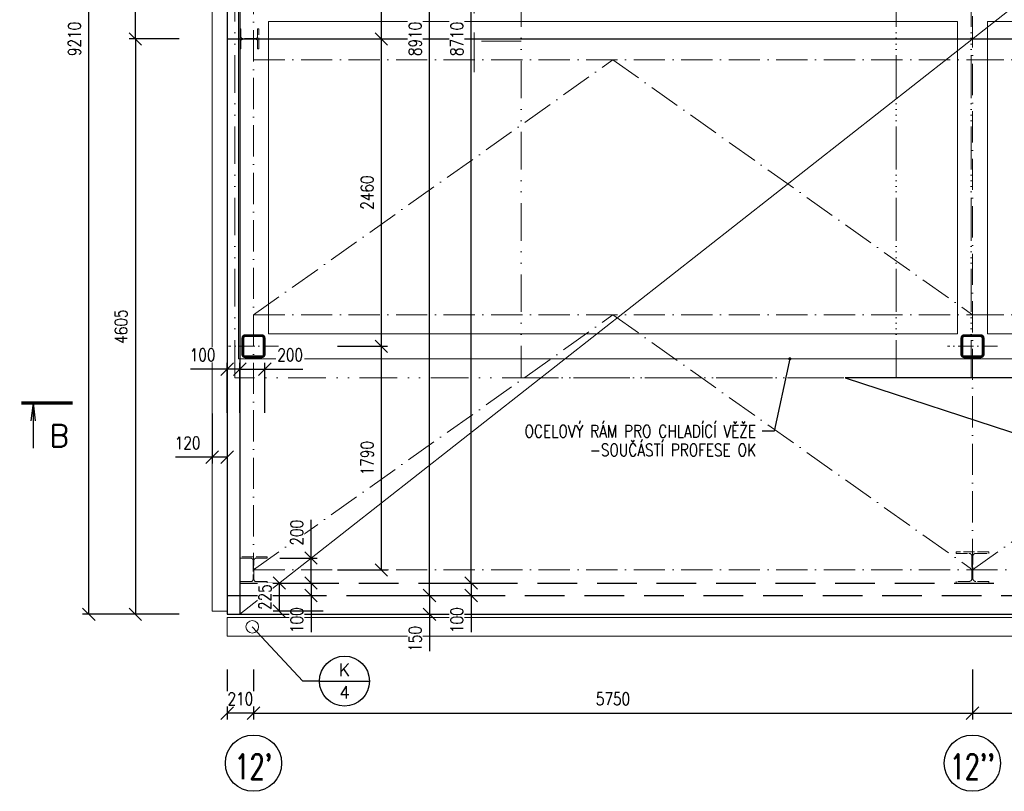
# Model space of a CAD drawing. Header units: millimetres. Extents: x 915 to 59085, y -9222 to 43090.
# Tile 75 of 79: x 2089 to 9964, y 30130 to 36306. Entities that reach past the tile are written whole.
import ezdxf
from ezdxf import colors
from ezdxf.entities.mleader import LeaderData, LeaderLine
from ezdxf.enums import TextEntityAlignment as Align
from ezdxf.math import Vec2, Vec3

# ---------------------------------------------------------------- set-up
doc = ezdxf.new("R2010")
doc.units = ezdxf.units.MM
doc.header["$LTSCALE"] = 50
for name, pattern in [('A_CARA_15', [7.6, 5, -1.3, 0, -1.3]), ('A_CARA_16', [11.4, 6, -1.8, 0, -1.8, 0, -1.8]), ('ACAD_ISO02W100', [15, 12, -3]), ('DASHDOT', [25.4, 12.7, -6.35, 0, -6.35]), ('HIDDEN', [9.525, 6.35, -3.175])]:
    doc.linetypes.add(name, pattern=pattern)
doc.layers.get('Defpoints').update_dxf_attribs({"color": 132})
for name, color, linetype, lineweight in [('CA_KOTY', 3, 'Continuous', 25), ('CA_NEVHRA', 3, 'HIDDEN', 25), ('CA_OK18', 5, 'Continuous', 18), ('CA_OK35', 62, 'Continuous', 35), ('CA_OSY', 5, 'A_CARA_15', 18), ('CA_POHHRA18', 8, 'Continuous', 18), ('CA_POHHRA25', 7, 'Continuous', 25), ('CA_PSVBUB', 3, 'Continuous', 25), ('CA_TEXT25', 7, 'Continuous', 25), ('CA_TEXT5', 1, 'Continuous', 50), ('CA_TG', 9, 'A_CARA_16', 13)]:
    doc.layers.add(name, color=color, linetype=linetype, lineweight=lineweight)
doc.layers.add('CA_SUMA', color=7, linetype='Continuous')
doc.layers.add('Obrysy', color=2, linetype='Continuous')
doc.styles.add('KOT', font='ROMANS.SHX', dxfattribs={"width": 0.8})
doc.styles.add('ROMANS', font='romans.shx', dxfattribs={"width": 0.8})
doc.styles.get("Standard").update_dxf_attribs({"font": 'romans.shx'})
doc.dimstyles.new('A-50_(2.5)', dxfattribs={"dimscale": 50, "dimtxt": 2, "dimasz": 2, "dimexe": 1, "dimexo": 2, "dimgap": 0, "dimtad": 0, "dimdec": 0, "dimrnd": 1, "dimtxsty": 'ROMANS', "dimblk1": 'OBLIQUE', "dimblk2": 'OBLIQUE', "dimsah": 1, "dimcen": 2, "dimclrd": 256, "dimclre": 256, "dimclrt": 256, "dimadec": 1, "dimazin": 2, "dimtfac": 0.714286, "dimtdec": 0, "dimtmove": 0, "dimatfit": 3, "dimldrblk": 'DOTSMALL', "dimfxl": 7, "dimfxlon": 1, "dimtvp": 1.142857, "dimtfill": 1, "dimtolj": 1, "dimlwd": -1, "dimlwe": -1, "dimarcsym": 0})

# ---------------------------------------------------------------- blocks, each defined once
blk = doc.blocks.new('_Oblique')
at = {"color": 0, "linetype": 'ByBlock', "lineweight": -2}
blk.add_line((-0.5, -0.5), (0.5, 0.5), dxfattribs=at)
blk = doc.blocks.new('*D54')
at = {"layer": 'CA_KOTY', "transparency": 16777216}
for p, q in [((5350, 40507.1), (5750, 40507.1)), ((5700, 31797.1), (5700, 40507.1)), ((5350, 31797.1), (5750, 31797.1))]:
    blk.add_line(p, q, dxfattribs=at)
at = {"layer": 'Defpoints', "color": 0, "transparency": 16777216}
for p in [(3848.8, 40507.1), (5700, 40507.1), (3848.8, 31797.1)]:
    blk.add_point(p, dxfattribs=at)
at = {"layer": 'CA_KOTY', "transparency": 16777216, "xscale": 100, "yscale": 100, "zscale": 100}
for p, rotation in [((5700, 40507.1), 90), ((5700, 31797.1), 270)]:
    blk.add_blockref('_Oblique', p, dxfattribs=dict(at, rotation=rotation))
at = {"layer": 'CA_KOTY', "transparency": 16777216, "insert": (5585.7, 36152.1), "char_height": 100, "attachment_point": 5, "rotation": 90, "style": 'ROMANS', "bg_fill": 3, "box_fill_scale": 1.1, "bg_fill_color": 256, "bg_fill_true_color": 13158600, "bg_fill_transparency": 0}
blk.add_mtext('\\A1;8710', dxfattribs=at)
blk = doc.blocks.new('_DotSmall')
at = {"color": 0, "linetype": 'ByBlock', "const_width": 0.5}
blk.add_lwpolyline([(-0.0625, 0, 1), (0.0625, 0, 1)], format="xyb", close=True, dxfattribs=at)
blk = doc.blocks.new('*D56')
at = {"layer": 'CA_KOTY', "transparency": 16777216}
for p, q in [((5350, 31797.1), (5750, 31797.1)), ((5700, 31797.1), (5700, 31697.1)), ((5350, 31697.1), (5750, 31697.1)), ((5700, 31697.1), (5700, 31402.8))]:
    blk.add_line(p, q, dxfattribs=at)
at = {"layer": 'Defpoints', "color": 0, "transparency": 16777216}
for p in [(3848.8, 31797.1), (3748.8, 31697.1), (5700, 31697.1)]:
    blk.add_point(p, dxfattribs=at)
at = {"layer": 'CA_KOTY', "transparency": 16777216, "xscale": 100, "yscale": 100, "zscale": 100}
for p, rotation in [((5700, 31797.1), 90), ((5700, 31697.1), 270)]:
    blk.add_blockref('_Oblique', p, dxfattribs=dict(at, rotation=rotation))
at = {"layer": 'CA_KOTY', "transparency": 16777216, "insert": (5585.7, 31500), "char_height": 100, "attachment_point": 5, "rotation": 90, "style": 'ROMANS', "bg_fill": 3, "box_fill_scale": 1.1, "bg_fill_color": 256, "bg_fill_true_color": 13158600, "bg_fill_transparency": 0}
blk.add_mtext('\\A1;100', dxfattribs=at)
blk = doc.blocks.new('*D49')
at = {"layer": 'CA_KOTY', "transparency": 16777216}
for p, q in [((2991.1, 40757.1), (2591.1, 40757.1)), ((2641.1, 31547.1), (2641.1, 40757.1)), ((2991.1, 31547.1), (2591.1, 31547.1))]:
    blk.add_line(p, q, dxfattribs=at)
at = {"layer": 'Defpoints', "color": 0, "transparency": 16777216}
for p in [(2641.1, 40757.1), (3748.8, 40757.1), (3748.8, 31547.1)]:
    blk.add_point(p, dxfattribs=at)
at = {"layer": 'CA_KOTY', "transparency": 16777216, "xscale": 100, "yscale": 100, "zscale": 100}
for p, rotation in [((2641.1, 40757.1), 90), ((2641.1, 31547.1), 270)]:
    blk.add_blockref('_Oblique', p, dxfattribs=dict(at, rotation=rotation))
at = {"layer": 'CA_KOTY', "transparency": 16777216, "insert": (2526.8, 36152.1), "char_height": 100, "attachment_point": 5, "rotation": 90, "style": 'ROMANS', "bg_fill": 3, "box_fill_scale": 1.1, "bg_fill_color": 256, "bg_fill_true_color": 13158600, "bg_fill_transparency": 0}
blk.add_mtext('\\A1;9210', dxfattribs=at)
blk = doc.blocks.new('*D61')
at = {"layer": 'CA_KOTY', "transparency": 16777216}
for p, q in [((4419, 31997.1), (4419, 32302.8)), ((4168.8, 31997.1), (4469, 31997.1)), ((4419, 31797.1), (4419, 31997.1)), ((4069, 31797.1), (4469, 31797.1))]:
    blk.add_line(p, q, dxfattribs=at)
at = {"layer": 'Defpoints', "color": 0, "transparency": 16777216}
for p in [(4068.8, 31997.1), (4419, 31997.1), (3848.8, 31797.1)]:
    blk.add_point(p, dxfattribs=at)
at = {"layer": 'CA_KOTY', "transparency": 16777216, "xscale": 100, "yscale": 100, "zscale": 100}
for p, rotation in [((4419, 31997.1), 90), ((4419, 31797.1), 270)]:
    blk.add_blockref('_Oblique', p, dxfattribs=dict(at, rotation=rotation))
at = {"layer": 'CA_KOTY', "transparency": 16777216, "insert": (4304.8, 32200), "char_height": 100, "attachment_point": 5, "rotation": 90, "style": 'ROMANS', "bg_fill": 3, "box_fill_scale": 1.1, "bg_fill_color": 256, "bg_fill_true_color": 13158600, "bg_fill_transparency": 0}
blk.add_mtext('\\A1;200', dxfattribs=at)
blk = doc.blocks.new('*D62')
at = {"layer": 'CA_KOTY', "transparency": 16777216}
for p, q in [((4069, 31797.1), (4469, 31797.1)), ((4419, 31797.1), (4419, 31697.1)), ((4069, 31697.1), (4469, 31697.1)), ((4419, 31697.1), (4419, 31402.8))]:
    blk.add_line(p, q, dxfattribs=at)
at = {"layer": 'Defpoints', "color": 0, "transparency": 16777216}
for p in [(3848.8, 31797.1), (3748.8, 31697.1), (4419, 31697.1)]:
    blk.add_point(p, dxfattribs=at)
at = {"layer": 'CA_KOTY', "transparency": 16777216, "xscale": 100, "yscale": 100, "zscale": 100}
for p, rotation in [((4419, 31797.1), 90), ((4419, 31697.1), 270)]:
    blk.add_blockref('_Oblique', p, dxfattribs=dict(at, rotation=rotation))
at = {"layer": 'CA_KOTY', "transparency": 16777216, "insert": (4304.8, 31500), "char_height": 100, "attachment_point": 5, "rotation": 90, "style": 'ROMANS', "bg_fill": 3, "box_fill_scale": 1.1, "bg_fill_color": 256, "bg_fill_true_color": 13158600, "bg_fill_transparency": 0}
blk.add_mtext('\\A1;100', dxfattribs=at)
blk = doc.blocks.new('*D63')
at = {"layer": 'CA_KOTY', "transparency": 16777216}
for p, q in [((3948.8, 31797.1), (4215.3, 31797.1)), ((4165.3, 31797.1), (4165.3, 31572.1)), ((4515.3, 31572.1), (4115.3, 31572.1))]:
    blk.add_line(p, q, dxfattribs=at)
at = {"layer": 'Defpoints', "color": 0, "transparency": 16777216}
for p in [(3848.8, 31797.1), (4165.3, 31572.1), (15788.8, 31572.1)]:
    blk.add_point(p, dxfattribs=at)
at = {"layer": 'CA_KOTY', "transparency": 16777216, "xscale": 100, "yscale": 100, "zscale": 100}
for p, rotation in [((4165.3, 31797.1), 90), ((4165.3, 31572.1), 270)]:
    blk.add_blockref('_Oblique', p, dxfattribs=dict(at, rotation=rotation))
at = {"layer": 'CA_KOTY', "transparency": 16777216, "insert": (4051, 31684.6), "char_height": 100, "attachment_point": 5, "rotation": 90, "style": 'ROMANS', "bg_fill": 3, "box_fill_scale": 1.1, "bg_fill_color": 256, "bg_fill_true_color": 13158600, "bg_fill_transparency": 0}
blk.add_mtext('\\A1;225', dxfattribs=at)
blk = doc.blocks.new('*D58')
at = {"layer": 'CA_KOTY', "transparency": 16777216}
for p, q in [((3958.8, 31106), (3958.8, 30706)), ((9708.8, 31106), (9708.8, 30706)), ((3958.8, 30756), (9708.8, 30756))]:
    blk.add_line(p, q, dxfattribs=at)
at = {"layer": 'Defpoints', "color": 0, "transparency": 16777216}
for p in [(3958.8, 31902.1), (9708.8, 31902.1), (9708.8, 30756)]:
    blk.add_point(p, dxfattribs=at)
at = {"layer": 'CA_KOTY', "transparency": 16777216, "xscale": 100, "yscale": 100, "zscale": 100, "rotation": 180}
blk.add_blockref('_Oblique', (3958.8, 30756), dxfattribs=at)
at = {"layer": 'CA_KOTY', "transparency": 16777216, "xscale": 100, "yscale": 100, "zscale": 100}
blk.add_blockref('_Oblique', (9708.8, 30756), dxfattribs=at)
at = {"layer": 'CA_KOTY', "transparency": 16777216, "insert": (6833.8, 30870.3), "char_height": 100, "attachment_point": 5, "style": 'ROMANS', "bg_fill": 3, "box_fill_scale": 1.1, "bg_fill_color": 256, "bg_fill_true_color": 13158600, "bg_fill_transparency": 0}
blk.add_mtext('\\A1;5750', dxfattribs=at)
blk = doc.blocks.new('*D59')
at = {"layer": 'CA_KOTY', "transparency": 16777216}
for p, q in [((9708.8, 31106), (9708.8, 30706)), ((15458.8, 31106), (15458.8, 30706)), ((9708.8, 30756), (15458.8, 30756))]:
    blk.add_line(p, q, dxfattribs=at)
at = {"layer": 'Defpoints', "color": 0, "transparency": 16777216}
for p in [(9708.8, 31902.1), (15458.8, 31902.1), (15458.8, 30756)]:
    blk.add_point(p, dxfattribs=at)
at = {"layer": 'CA_KOTY', "transparency": 16777216, "xscale": 100, "yscale": 100, "zscale": 100, "rotation": 180}
blk.add_blockref('_Oblique', (9708.8, 30756), dxfattribs=at)
at = {"layer": 'CA_KOTY', "transparency": 16777216, "xscale": 100, "yscale": 100, "zscale": 100}
blk.add_blockref('_Oblique', (15458.8, 30756), dxfattribs=at)
at = {"layer": 'CA_KOTY', "transparency": 16777216, "insert": (12583.8, 30870.3), "char_height": 100, "attachment_point": 5, "style": 'ROMANS', "bg_fill": 3, "box_fill_scale": 1.1, "bg_fill_color": 256, "bg_fill_true_color": 13158600, "bg_fill_transparency": 0}
blk.add_mtext('\\A1;5750', dxfattribs=at)
blk = doc.blocks.new('*D48')
at = {"layer": 'CA_KOTY', "transparency": 16777216}
for p, q in [((3748.8, 31106), (3748.8, 30706)), ((3958.8, 31106), (3958.8, 30706)), ((3958.8, 30756), (3748.8, 30756))]:
    blk.add_line(p, q, dxfattribs=at)
at = {"layer": 'Defpoints', "color": 0, "transparency": 16777216}
for p in [(3958.8, 31902.1), (3748.8, 31547.1), (3748.8, 30756)]:
    blk.add_point(p, dxfattribs=at)
at = {"layer": 'CA_KOTY', "transparency": 16777216, "xscale": 100, "yscale": 100, "zscale": 100, "rotation": 180}
blk.add_blockref('_Oblique', (3748.8, 30756), dxfattribs=at)
at = {"layer": 'CA_KOTY', "transparency": 16777216, "xscale": 100, "yscale": 100, "zscale": 100}
blk.add_blockref('_Oblique', (3958.8, 30756), dxfattribs=at)
at = {"layer": 'CA_KOTY', "transparency": 16777216, "insert": (3853.8, 30870.3), "char_height": 100, "attachment_point": 5, "style": 'ROMANS', "bg_fill": 3, "box_fill_scale": 1.1, "bg_fill_color": 256, "bg_fill_true_color": 13158600, "bg_fill_transparency": 0}
blk.add_mtext('\\A1;210', dxfattribs=at)
blk = doc.blocks.new('*D64')
at = {"layer": 'CA_KOTY', "transparency": 16777216}
for p, q in [((3363.7, 40757.1), (2963.7, 40757.1)), ((3013.7, 36152.1), (3013.7, 40757.1)), ((3363.7, 36152.1), (2963.7, 36152.1))]:
    blk.add_line(p, q, dxfattribs=at)
at = {"layer": 'Defpoints', "color": 0, "transparency": 16777216}
for p in [(3013.7, 40757.1), (3748.8, 40757.1), (3958.8, 36152.1)]:
    blk.add_point(p, dxfattribs=at)
at = {"layer": 'CA_KOTY', "transparency": 16777216, "xscale": 100, "yscale": 100, "zscale": 100}
for p, rotation in [((3013.7, 40757.1), 90), ((3013.7, 36152.1), 270)]:
    blk.add_blockref('_Oblique', p, dxfattribs=dict(at, rotation=rotation))
at = {"layer": 'CA_KOTY', "transparency": 16777216, "insert": (2899.5, 38454.6), "char_height": 100, "attachment_point": 5, "rotation": 90, "style": 'ROMANS', "bg_fill": 3, "box_fill_scale": 1.1, "bg_fill_color": 256, "bg_fill_true_color": 13158600, "bg_fill_transparency": 0}
blk.add_mtext('\\A1;4605', dxfattribs=at)
blk = doc.blocks.new('*D65')
at = {"layer": 'CA_KOTY', "transparency": 16777216}
for p, q in [((3363.7, 36152.1), (2963.7, 36152.1)), ((3013.7, 36152.1), (3013.7, 31547.1)), ((3363.7, 31547.1), (2963.7, 31547.1))]:
    blk.add_line(p, q, dxfattribs=at)
at = {"layer": 'Defpoints', "color": 0, "transparency": 16777216}
for p in [(3748.8, 36152.1), (3013.7, 31547.1), (3748.8, 31547.1)]:
    blk.add_point(p, dxfattribs=at)
at = {"layer": 'CA_KOTY', "transparency": 16777216, "xscale": 100, "yscale": 100, "zscale": 100}
for p, rotation in [((3013.7, 36152.1), 90), ((3013.7, 31547.1), 270)]:
    blk.add_blockref('_Oblique', p, dxfattribs=dict(at, rotation=rotation))
at = {"layer": 'CA_KOTY', "transparency": 16777216, "insert": (2899.5, 33849.6), "char_height": 100, "attachment_point": 5, "rotation": 90, "style": 'ROMANS', "bg_fill": 3, "box_fill_scale": 1.1, "bg_fill_color": 256, "bg_fill_true_color": 13158600, "bg_fill_transparency": 0}
blk.add_mtext('\\A1;4605', dxfattribs=at)
blk = doc.blocks.new('POL1')
blk.add_circle((0.02, 4.3), 4.5)
at = {"layer": 'CA_TEXT5', "style": 'ROMANS', "width": 0.8}
blk.add_attdef('C', text='', height=5, dxfattribs=at).set_placement((0, 4.33), align=Align.MIDDLE_CENTER)
blk = doc.blocks.new('*D68')
at = {"layer": 'CA_KOTY', "transparency": 16777216}
for p, q in [((3848.8, 33159), (3848.8, 33559)), ((4048.8, 33159), (4048.8, 33559)), ((3848.8, 33509), (4048.8, 33509)), ((4048.8, 33509), (4354.5, 33509))]:
    blk.add_line(p, q, dxfattribs=at)
at = {"layer": 'Defpoints', "color": 0, "transparency": 16777216}
for p in [(4048.8, 33509), (3848.8, 32007.1), (4048.8, 32007.1)]:
    blk.add_point(p, dxfattribs=at)
at = {"layer": 'CA_KOTY', "transparency": 16777216, "xscale": 100, "yscale": 100, "zscale": 100, "rotation": 180}
blk.add_blockref('_Oblique', (3848.8, 33509), dxfattribs=at)
at = {"layer": 'CA_KOTY', "transparency": 16777216, "xscale": 100, "yscale": 100, "zscale": 100}
blk.add_blockref('_Oblique', (4048.8, 33509), dxfattribs=at)
at = {"layer": 'CA_KOTY', "transparency": 16777216, "insert": (4251.6, 33623.3), "char_height": 100, "attachment_point": 5, "style": 'ROMANS', "bg_fill": 3, "box_fill_scale": 1.1, "bg_fill_color": 256, "bg_fill_true_color": 13158600, "bg_fill_transparency": 0}
blk.add_mtext('\\A1;200', dxfattribs=at)
blk = doc.blocks.new('*D69')
at = {"layer": 'CA_KOTY', "transparency": 16777216}
for p, q in [((3748.8, 33159), (3748.8, 33559)), ((3848.8, 33159), (3848.8, 33559)), ((3748.8, 33509), (3454.5, 33509)), ((3848.8, 33509), (3748.8, 33509))]:
    blk.add_line(p, q, dxfattribs=at)
at = {"layer": 'Defpoints', "color": 0, "transparency": 16777216}
for p in [(3748.8, 33509), (3848.8, 31797.1), (3748.8, 31697.1)]:
    blk.add_point(p, dxfattribs=at)
at = {"layer": 'CA_KOTY', "transparency": 16777216, "xscale": 100, "yscale": 100, "zscale": 100, "rotation": 180}
blk.add_blockref('_Oblique', (3748.8, 33509), dxfattribs=at)
at = {"layer": 'CA_KOTY', "transparency": 16777216, "xscale": 100, "yscale": 100, "zscale": 100}
blk.add_blockref('_Oblique', (3848.8, 33509), dxfattribs=at)
at = {"layer": 'CA_KOTY', "transparency": 16777216, "insert": (3551.6, 33623.3), "char_height": 100, "attachment_point": 5, "style": 'ROMANS', "bg_fill": 3, "box_fill_scale": 1.1, "bg_fill_color": 256, "bg_fill_true_color": 13158600, "bg_fill_transparency": 0}
blk.add_mtext('\\A1;100', dxfattribs=at)
blk = doc.blocks.new('*D57')
at = {"layer": 'CA_KOTY', "transparency": 16777216}
for p, q in [((3628.8, 33154.3), (3628.8, 32754.3)), ((3748.8, 33154.3), (3748.8, 32754.3)), ((3628.8, 32804.3), (3334.5, 32804.3)), ((3748.8, 32804.3), (3628.8, 32804.3))]:
    blk.add_line(p, q, dxfattribs=at)
at = {"layer": 'Defpoints', "color": 0, "transparency": 16777216}
for p in [(3628.8, 33509), (3748.8, 33509), (3628.8, 32804.3)]:
    blk.add_point(p, dxfattribs=at)
at = {"layer": 'CA_KOTY', "transparency": 16777216, "xscale": 100, "yscale": 100, "zscale": 100, "rotation": 180}
blk.add_blockref('_Oblique', (3628.8, 32804.3), dxfattribs=at)
at = {"layer": 'CA_KOTY', "transparency": 16777216, "xscale": 100, "yscale": 100, "zscale": 100}
blk.add_blockref('_Oblique', (3748.8, 32804.3), dxfattribs=at)
at = {"layer": 'CA_KOTY', "transparency": 16777216, "insert": (3431.6, 32918.6), "char_height": 100, "attachment_point": 5, "style": 'ROMANS', "bg_fill": 3, "box_fill_scale": 1.1, "bg_fill_color": 256, "bg_fill_true_color": 13158600, "bg_fill_transparency": 0}
blk.add_mtext('\\A1;120', dxfattribs=at)
blk = doc.blocks.new('*D70')
at = {"layer": 'CA_KOTY', "transparency": 16777216}
for p, q in [((4631.7, 33692.1), (5031.7, 33692.1)), ((4981.7, 31902.1), (4981.7, 33692.1)), ((4631.7, 31902.1), (5031.7, 31902.1))]:
    blk.add_line(p, q, dxfattribs=at)
at = {"layer": 'Defpoints', "color": 0, "transparency": 16777216}
for p in [(3958.8, 33692.1), (4981.7, 33692.1), (3962.3, 31902.1)]:
    blk.add_point(p, dxfattribs=at)
at = {"layer": 'CA_KOTY', "transparency": 16777216, "xscale": 100, "yscale": 100, "zscale": 100}
for p, rotation in [((4981.7, 33692.1), 90), ((4981.7, 31902.1), 270)]:
    blk.add_blockref('_Oblique', p, dxfattribs=dict(at, rotation=rotation))
at = {"layer": 'CA_KOTY', "transparency": 16777216, "insert": (4867.4, 32797.1), "char_height": 100, "attachment_point": 5, "rotation": 90, "style": 'ROMANS', "bg_fill": 3, "box_fill_scale": 1.1, "bg_fill_color": 256, "bg_fill_true_color": 13158600, "bg_fill_transparency": 0}
blk.add_mtext('\\A1;1790', dxfattribs=at)
blk = doc.blocks.new('*D71')
at = {"layer": 'CA_KOTY', "transparency": 16777216}
for p, q in [((4631.7, 36152.1), (5031.7, 36152.1)), ((4981.7, 33692.1), (4981.7, 36152.1)), ((4631.7, 33692.1), (5031.7, 33692.1))]:
    blk.add_line(p, q, dxfattribs=at)
at = {"layer": 'Defpoints', "color": 0, "transparency": 16777216}
for p in [(4000.8, 36152.1), (4981.7, 36152.1), (3958.8, 33692.1)]:
    blk.add_point(p, dxfattribs=at)
at = {"layer": 'CA_KOTY', "transparency": 16777216, "xscale": 100, "yscale": 100, "zscale": 100}
for p, rotation in [((4981.7, 36152.1), 90), ((4981.7, 33692.1), 270)]:
    blk.add_blockref('_Oblique', p, dxfattribs=dict(at, rotation=rotation))
at = {"layer": 'CA_KOTY', "transparency": 16777216, "insert": (4867.4, 34922.1), "char_height": 100, "attachment_point": 5, "rotation": 90, "style": 'ROMANS', "bg_fill": 3, "box_fill_scale": 1.1, "bg_fill_color": 256, "bg_fill_true_color": 13158600, "bg_fill_transparency": 0}
blk.add_mtext('\\A1;2460', dxfattribs=at)
blk = doc.blocks.new('*D72')
at = {"layer": 'CA_KOTY', "transparency": 16777216}
for p, q in [((4631.7, 39092.1), (5031.7, 39092.1)), ((4981.7, 36152.1), (4981.7, 39092.1)), ((4631.7, 36152.1), (5031.7, 36152.1))]:
    blk.add_line(p, q, dxfattribs=at)
at = {"layer": 'Defpoints', "color": 0, "transparency": 16777216}
for p in [(3958.8, 39092.1), (4981.7, 39092.1), (4000.8, 36152.1)]:
    blk.add_point(p, dxfattribs=at)
at = {"layer": 'CA_KOTY', "transparency": 16777216, "xscale": 100, "yscale": 100, "zscale": 100}
for p, rotation in [((4981.7, 39092.1), 90), ((4981.7, 36152.1), 270)]:
    blk.add_blockref('_Oblique', p, dxfattribs=dict(at, rotation=rotation))
at = {"layer": 'CA_KOTY', "transparency": 16777216, "insert": (4867.4, 37622.1), "char_height": 100, "attachment_point": 5, "rotation": 90, "style": 'ROMANS', "bg_fill": 3, "box_fill_scale": 1.1, "bg_fill_color": 256, "bg_fill_true_color": 13158600, "bg_fill_transparency": 0}
blk.add_mtext('\\A1;2940', dxfattribs=at)
blk = doc.blocks.new('tg_střecha')
at = {"linetype": 'DASHDOT', "ltscale": 0.5}
for p, q in [((1765, -4517), (1765, -786.5)), ((2140, -4267.1), (1515.2, -4267.1))]:
    blk.add_line(p, q, dxfattribs=at)
for points in [[(1893, -1573.1), (5140, -1573.1), (5140, -6961.1), (-150, -6961.1), (-150, -1573.1), (1637, -1573.1)], [(8987, -1573.1), (5740, -1573.1), (5740, -6961.1), (11030, -6961.1), (11030, -1573.1), (9243, -1573.1)]]:
    blk.add_lwpolyline(points)
for points in [[(2140, -6961.1), (5140, -6961.1), (5140, -1573.1), (2140, -1573.1)], [(5740, -1573.1), (8740, -1573.1), (8740, -6961.1), (5740, -6961.1)]]:
    blk.add_lwpolyline(points, close=True)
blk = doc.blocks.new('R11')
at = {"color": 0, "linetype": 'ByBlock'}
for q in [(-9.55, -4.13), (-8.58, -4.13), (-9.07, -10.33)]:
    blk.add_line((-9.07, 0), q, dxfattribs=at)
at = {"color": 1, "linetype": 'ByBlock', "const_width": 0.72}
blk.add_lwpolyline([(0, 0), (-11.77, 0)], dxfattribs=at)
at = {"color": 1, "linetype": 'ByBlock'}
blk.add_attdef('1', (-5.33, -10), '', height=5, dxfattribs=at)
blk = doc.blocks.new('VYROBEK')
blk.add_line((-2, 0), (2, 0))
blk.add_circle((0, 0), 2)
for tag, p in [('ZNACKA', (0, 0.4)), ('TYP', (0, -1.4))]:
    blk.add_attdef(tag, text='', height=1).set_placement(p, align=Align.CENTER)
blk = doc.blocks.new('*D99')
at = {"layer": 'CA_KOTY', "transparency": 16777216}
for p, q in [((5015.9, 40607.1), (5415.9, 40607.1)), ((5365.9, 31697.1), (5365.9, 40607.1)), ((5015.9, 31697.1), (5415.9, 31697.1))]:
    blk.add_line(p, q, dxfattribs=at)
at = {"layer": 'Defpoints', "color": 0, "transparency": 16777216}
for p in [(3848.8, 40607.1), (5365.9, 40607.1), (3848.8, 31697.1)]:
    blk.add_point(p, dxfattribs=at)
at = {"layer": 'CA_KOTY', "transparency": 16777216, "xscale": 100, "yscale": 100, "zscale": 100}
for p, rotation in [((5365.9, 40607.1), 90), ((5365.9, 31697.1), 270)]:
    blk.add_blockref('_Oblique', p, dxfattribs=dict(at, rotation=rotation))
at = {"layer": 'CA_KOTY', "transparency": 16777216, "insert": (5251.6, 36152.1), "char_height": 100, "attachment_point": 5, "rotation": 90, "style": 'ROMANS', "bg_fill": 3, "box_fill_scale": 1.1, "bg_fill_color": 256, "bg_fill_true_color": 13158600, "bg_fill_transparency": 0}
blk.add_mtext('\\A1;8910', dxfattribs=at)
blk = doc.blocks.new('*D101')
at = {"layer": 'CA_KOTY', "transparency": 16777216}
for p, q in [((5015.9, 31697.1), (5415.9, 31697.1)), ((5365.9, 31697.1), (5365.9, 31547.1)), ((5015.9, 31547.1), (5415.9, 31547.1)), ((5365.9, 31547.1), (5365.9, 31252.8))]:
    blk.add_line(p, q, dxfattribs=at)
at = {"layer": 'Defpoints', "color": 0, "transparency": 16777216}
for p in [(3848.8, 31697.1), (3848.8, 31547.1), (5365.9, 31547.1)]:
    blk.add_point(p, dxfattribs=at)
at = {"layer": 'CA_KOTY', "transparency": 16777216, "xscale": 100, "yscale": 100, "zscale": 100}
for p, rotation in [((5365.9, 31697.1), 90), ((5365.9, 31547.1), 270)]:
    blk.add_blockref('_Oblique', p, dxfattribs=dict(at, rotation=rotation))
at = {"layer": 'CA_KOTY', "transparency": 16777216, "insert": (5251.6, 31350), "char_height": 100, "attachment_point": 5, "rotation": 90, "style": 'ROMANS', "bg_fill": 3, "box_fill_scale": 1.1, "bg_fill_color": 256, "bg_fill_true_color": 13158600, "bg_fill_transparency": 0}
blk.add_mtext('\\A1;150', dxfattribs=at)
blk = doc.blocks.new('_Dot')
at = {"layer": 'Obrysy', "color": 0, "lineweight": -2}
blk.add_line((-0.5, 0), (-1, 0), dxfattribs=at)
at = {"layer": 'Obrysy', "color": 0, "const_width": 0.5}
blk.add_lwpolyline([(-0.25, 0, 1), (0.25, 0, 1)], format="xyb", close=True, dxfattribs=at)

msp = doc.modelspace()

# ---------------------------------------------------------------- linework, layer by layer
at = {"color": 0, "linetype": 'ByBlock', "ltscale": 0.5}
msp.add_line((3958.76, 33692.12), (3958.76, 33692.12, 400), dxfattribs=at)
at = {"layer": 'CA_NEVHRA'}
for points in [[(3748.76, 31697.12), (15668.76, 31697.12), (15668.76, 40607.12), (3748.76, 40607.12)], [(3848.76, 31797.12), (15568.76, 31797.12), (15568.76, 40507.12), (3848.76, 40507.12)]]:
    msp.add_lwpolyline(points, close=True, dxfattribs=at)
at = {"layer": 'CA_OK18'}
for points in [[(3838.76, 33592.12), (15578.76, 33592.12), (15578.76, 40289.12), (3838.76, 40289.12)], [(9588.76, 33792.12), (4078.76, 33792.12), (4078.76, 36292.12), (9588.76, 36292.12)], [(15338.76, 33792.12), (9828.76, 33792.12), (9828.76, 36292.12), (15338.76, 36292.12)]]:
    msp.add_lwpolyline(points, close=True, dxfattribs=at)
at = {"layer": 'CA_OK18', "linetype": 'ACAD_ISO02W100', "ltscale": 0.15}
for points in [[(3991.76, 36072.12), (4000.76, 36072.12), (4000.76, 36232.12), (3991.76, 36232.12), (3991.76, 36170.12, -0.4142136), (3976.76, 36155.12), (3872.76, 36155.12, -0.4142136), (3857.76, 36170.12), (3857.76, 36232.12), (3848.76, 36232.12), (3848.76, 36072.12), (3857.76, 36072.12), (3857.76, 36134.12, -0.4142136), (3872.76, 36149.12), (3976.76, 36149.12, -0.4142136), (3991.76, 36134.12), (3991.76, 36072.12)], [(4068.76, 31808.12), (3980.26, 31808.12, -0.4142136), (3962.26, 31826.12), (3962.26, 31978.12, -0.4142136), (3980.26, 31996.12), (4068.76, 31996.12), (4068.76, 32007.12), (3848.76, 32007.12), (3848.76, 31996.12), (3937.26, 31996.12, -0.4142136), (3955.26, 31978.12), (3955.26, 31826.12, -0.4142136), (3937.26, 31808.12), (3848.76, 31808.12), (3848.76, 31797.12), (4068.76, 31797.12), (4068.76, 31808.12)], [(9736.51, 32034.62), (9838.76, 32034.62), (9838.76, 32047.12), (9578.76, 32047.12), (9578.76, 32034.62), (9681.01, 32034.62, -0.4142136), (9705.01, 32010.62), (9705.01, 31833.62, -0.4142136), (9681.01, 31809.62), (9578.76, 31809.62), (9578.76, 31797.12), (9838.76, 31797.12), (9838.76, 31809.62), (9736.51, 31809.62, -0.4142136), (9712.51, 31833.62), (9712.51, 32010.62, -0.4142136), (9736.51, 32034.62)]]:
    msp.add_lwpolyline(points, format="xyb", close=True, dxfattribs=at)
at = {"layer": 'CA_OK35', "elevation": -313100}
for points in [[(3893.76, 33782.12, 0.4142136), (3868.76, 33757.12), (3868.76, 33627.12, 0.4142136), (3893.76, 33602.12), (4023.76, 33602.12, 0.4142136), (4048.76, 33627.12), (4048.76, 33757.12, 0.4142136), (4023.76, 33782.12), (3893.76, 33782.12, 0.4142136)], [(3893.76, 33772.12), (4023.76, 33772.12, -0.4142136), (4038.76, 33757.12), (4038.76, 33627.12, -0.4142136), (4023.76, 33612.12), (3893.76, 33612.12, -0.4142136), (3878.76, 33627.12), (3878.76, 33757.12, -0.4142136), (3893.76, 33772.12)], [(9643.76, 33782.12, 0.4142136), (9618.76, 33757.12), (9618.76, 33627.12, 0.4142136), (9643.76, 33602.12), (9773.76, 33602.12, 0.4142136), (9798.76, 33627.12), (9798.76, 33757.12, 0.4142136), (9773.76, 33782.12), (9643.76, 33782.12, 0.4142136)], [(9643.76, 33772.12), (9773.76, 33772.12, -0.4142136), (9788.76, 33757.12), (9788.76, 33627.12, -0.4142136), (9773.76, 33612.12), (9643.76, 33612.12, -0.4142136), (9628.76, 33627.12), (9628.76, 33757.12, -0.4142136), (9643.76, 33772.12)]]:
    msp.add_lwpolyline(points, format="xyb", close=True, dxfattribs=at)
at = {"layer": 'CA_OSY'}
for p, q in [((9708.76, 31902.12), (9708.76, 40402.12)), ((3958.76, 36152.12), (15458.76, 36152.12)), ((3958.76, 35984.08), (9708.76, 35984.08)), ((3958.76, 33943.1), (6833.76, 35984.08)), ((6833.76, 35984.08), (9708.76, 33943.1)), ((9708.76, 35984.08), (15458.76, 35984.08)), ((3958.76, 33943.1), (9708.76, 33943.1)), ((3958.76, 31902.12), (6833.76, 33943.1)), ((6833.76, 33943.1), (9708.76, 31902.12)), ((9708.76, 33943.1), (15458.76, 33943.1)), ((9708.76, 31902.12), (12583.76, 33943.1))]:
    msp.add_line(p, q, dxfattribs=at)
at = {"layer": 'CA_OSY', "ltscale": 0.5}
for p, q in [((4158.76, 33692.12), (3758.76, 33692.12)), ((9908.76, 33692.12), (9508.76, 33692.12))]:
    msp.add_line(p, q, dxfattribs=at)
at = {"layer": 'CA_OSY'}
msp.add_lwpolyline([(3958.76, 31902.12), (15458.76, 31902.12), (15458.76, 40402.12), (3958.76, 40402.12)], close=True, dxfattribs=at)
at = {"layer": 'CA_POHHRA18'}
msp.add_line((3848.76, 31547.12), (10431.69, 36720.23), dxfattribs=at)
msp.add_lwpolyline([(3748.76, 40732.12), (3628.76, 40732.12), (3628.76, 31572.12), (3748.76, 31572.12)], dxfattribs=at)
msp.add_lwpolyline([(3748.76, 31522.12), (15668.76, 31522.12), (15668.76, 31372.12), (3748.76, 31372.12)], close=True, dxfattribs=at)
msp.add_circle((3948.76, 31447.12), 50, dxfattribs=at)
at = {"layer": 'CA_POHHRA25'}
for p, q in [((3848.76, 40757.12), (3848.76, 31547.12)), ((3748.76, 36152.12), (15668.76, 36152.12))]:
    msp.add_line(p, q, dxfattribs=at)
msp.add_lwpolyline([(3748.76, 31547.12), (15668.76, 31547.12), (15668.76, 40757.12), (3748.76, 40757.12)], close=True, dxfattribs=at)
at = {"layer": 'CA_PSVBUB'}
msp.add_lwpolyline([(4486.25, 31012.57), (4354.52, 31012.57), (3948.76, 31447.12)], dxfattribs=at)

# ---------------------------------------------------------------- block references
at = {"layer": 'CA_KOTY'}
ref = msp.add_blockref('POL1', (3957.94, 30140.22), dxfattribs=dict(at, xscale=50, yscale=50, zscale=50))
ref.add_attrib('C', "12'", dxfattribs={"layer": '0', "color": 1, "height": 200, "style": 'KOT', "width": 0.7}).set_placement((3957.94, 30228.45), align=Align.CENTER)
ref = msp.add_blockref('POL1', (9707.94, 30140.22), dxfattribs=dict(at, xscale=50, yscale=50, zscale=50))
ref.add_attrib('C', "12''", dxfattribs={"layer": '0', "color": 1, "height": 200, "style": 'KOT', "width": 0.7}).set_placement((9707.94, 30228.45), align=Align.CENTER)
at = {"layer": 'CA_PSVBUB', "xscale": 100, "yscale": 100, "zscale": 100}
msp.add_blockref('VYROBEK', (4686.25, 31012.57), dxfattribs=at).add_auto_attribs({'ZNACKA': 'K', 'TYP': '4'})
at = {"layer": 'CA_SUMA', "xscale": 35, "yscale": 35, "zscale": 35}
msp.add_blockref('R11', (2513.16, 33238.59), dxfattribs=at).add_auto_attribs({'1': 'B'})
at = {"layer": 'CA_TG'}
msp.add_blockref('tg_střecha', (3958.76, 40401.74), dxfattribs=at)

# ---------------------------------------------------------------- next in the draw order: dimensions: what is measured, and where the dimension line sits
at = {"layer": 'CA_KOTY'}
dim = msp.add_linear_dim(base=(5700, 40507.12), p1=(3848.76, 31797.12), p2=(3848.76, 40507.12), angle=90, dimstyle='A-50_(2.5)', dxfattribs=at)
dim.commit()
dim.dimension.update_dxf_attribs({"geometry": '*D54', "text_midpoint": (5585.71, 36152.12)})

# ---------------------------------------------------------------- next in the draw order: leaders
at = {"layer": 'CA_TEXT25'}
ml = msp.add_multileader_mtext('Standard', dxfattribs=at)
ml.set_content('\\A1;CHLADÍCÍ VĚŽE\\P-SOUČÁSTÍ PROFESE CHLAZENÍ', color=256, style='ROMANS')
ml.set_leader_properties()
ml.set_arrow_properties(name='DOT')
ml.build(insert=Vec2(0, 0))
ml.multileader.update_dxf_attribs({"dogleg_length": 50, "arrow_head_size": 25})
ctx = ml.context
ctx.base_point, ctx.char_height, ctx.arrow_head_size, ctx.landing_gap_size, ctx.plane_origin = Vec3(10516.32, 32873.83), 100, 25, 50, Vec3(-795.36, 17350.98)
notes = []
notes.append((ctx, [(0, (1, 1, 0), (10420.29, 32873.83), (1, 0), 96.03, [(0, [(10311.79, 33440.62), (8691.99, 33440.62)], 0, [])])]))
ctx.mtext.insert, ctx.mtext.defined_height, ctx.mtext.line_spacing_factor, ctx.mtext.line_spacing_style, ctx.mtext.flow_direction = Vec3(10566.32, 32923.83), 1.341504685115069e-11, 0.9, 2, 5
ctx.mtext.has_bg_fill, ctx.mtext.bg_color, ctx.mtext.bg_scale_factor, ctx.mtext.bg_transparency, ctx.mtext.use_window_bg_color = 1, -1073741824, 1, 0, 1
for ctx, leaders in notes:
    for number, flags, end, landing, length, lines in leaders:
        leader = LeaderData()
        leader.index, (leader.has_last_leader_line, leader.has_dogleg_vector, leader.attachment_direction) = number, flags
        leader.last_leader_point, leader.dogleg_vector, leader.dogleg_length = Vec3(end), Vec3(landing), length
        for number, points, colour, breaks in lines:
            line = LeaderLine()
            line.index, line.vertices, line.color, line.breaks = number, Vec3.list(points), colors.encode_raw_color(colour), breaks
            leader.lines.append(line)
        ctx.leaders.append(leader)

# ---------------------------------------------------------------- next in the draw order: dimensions: what is measured, and where the dimension line sits
at = {"layer": 'CA_KOTY'}
dim = msp.add_linear_dim(base=(5700, 31697.12), p1=(3848.76, 31797.12), p2=(3748.76, 31697.12), angle=90, dimstyle='A-50_(2.5)', dxfattribs=at)
dim.commit()
dim.dimension.update_dxf_attribs({"geometry": '*D56', "text_midpoint": (5585.71, 31499.98)})

# ---------------------------------------------------------------- next in the draw order: dimensions: what is measured, and where the dimension line sits
for base, p1, p2, picture, middle in [((2641.11, 40757.12), (3748.76, 31547.12), (3748.76, 40757.12), '*D49', (2526.82, 36152.12)), ((4419.05, 31997.12), (3848.76, 31797.12), (4068.76, 31997.12), '*D61', (4304.76, 32199.98))]:
    dim = msp.add_linear_dim(base=base, p1=p1, p2=p2, angle=90, dimstyle='A-50_(2.5)', dxfattribs=at)
    dim.commit()
    dim.dimension.update_dxf_attribs({"geometry": picture, "text_midpoint": middle})

# ---------------------------------------------------------------- next in the draw order: dimensions: what is measured, and where the dimension line sits
for base, p1, p2, picture, middle in [((3013.74, 40757.12), (3958.76, 36152.12), (3748.76, 40757.12), '*D64', (2899.45, 38454.62)), ((4419.05, 31697.12), (3848.76, 31797.12), (3748.76, 31697.12), '*D62', (4304.76, 31499.98))]:
    dim = msp.add_linear_dim(base=base, p1=p1, p2=p2, angle=90, dimstyle='A-50_(2.5)', dxfattribs=at)
    dim.commit()
    dim.dimension.update_dxf_attribs({"geometry": picture, "text_midpoint": middle})
dim = msp.add_linear_dim(base=(4048.76, 33509.03), p1=(3848.76, 32007.12), p2=(4048.76, 32007.12), dimstyle='A-50_(2.5)', dxfattribs=at)
dim.commit()
dim.dimension.update_dxf_attribs({"geometry": '*D68', "text_midpoint": (4251.61, 33623.32)})

# ---------------------------------------------------------------- next in the draw order: dimensions: what is measured, and where the dimension line sits
dim = msp.add_linear_dim(base=(4165.31, 31572.12), p1=(3848.76, 31797.12), p2=(15788.76, 31572.12), angle=90, dimstyle='A-50_(2.5)', dxfattribs=at)
dim.commit()
dim.dimension.update_dxf_attribs({"geometry": '*D63', "text_midpoint": (4051.02, 31684.62)})

# ---------------------------------------------------------------- next in the draw order: dimensions: what is measured, and where the dimension line sits
dim = msp.add_linear_dim(base=(9708.76, 30755.97), p1=(3958.76, 31902.12), p2=(9708.76, 31902.12), dimstyle='A-50_(2.5)', dxfattribs=at)
dim.commit()
dim.dimension.update_dxf_attribs({"geometry": '*D58', "text_midpoint": (6833.76, 30870.26)})

# ---------------------------------------------------------------- next in the draw order: dimensions: what is measured, and where the dimension line sits
for base, p1, p2, picture, middle in [((3748.76, 30755.97), (3958.76, 31902.12), (3748.76, 31547.12), '*D48', (3853.76, 30870.26)), ((15458.76, 30755.97), (9708.76, 31902.12), (15458.76, 31902.12), '*D59', (12583.76, 30870.26))]:
    dim = msp.add_linear_dim(base=base, p1=p1, p2=p2, dimstyle='A-50_(2.5)', dxfattribs=at)
    dim.commit()
    dim.dimension.update_dxf_attribs({"geometry": picture, "text_midpoint": middle})

# ---------------------------------------------------------------- next in the draw order: leaders
at = {"layer": 'CA_TEXT25'}
ml = msp.add_multileader_mtext('Standard', dxfattribs=at)
ml.set_content('\\A1;OCELOVÝ RÁM PRO CHLADÍCÍ VĚŽE\\P-SOUČÁSTÍ PROFESE OK', color=256, style='ROMANS')
ml.set_leader_properties()
ml.set_arrow_properties(name='DOT')
ml.build(insert=Vec2(0, 0))
ml.multileader.update_dxf_attribs({"dogleg_length": 50, "arrow_head_size": 25})
ctx = ml.context
ctx.base_point, ctx.char_height, ctx.arrow_head_size, ctx.landing_gap_size, ctx.plane_origin = Vec3(5813.93, 33011.97), 100, 25, 50, Vec3(-6826.82, 17489.12)
ctx.text_align_type = 2
notes = []
notes.append((ctx, [(1, (1, 1, 0), (8124.24, 33011.97), (-1, 0), 96.03, [(1, [(8248.14, 33592.12)], 0, [])])]))
ctx.mtext.insert, ctx.mtext.defined_height, ctx.mtext.alignment, ctx.mtext.line_spacing_factor, ctx.mtext.line_spacing_style, ctx.mtext.flow_direction = Vec3(7978.21, 33061.97), 1.341504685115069e-11, 3, 0.9, 2, 5
ctx.mtext.has_bg_fill, ctx.mtext.bg_color, ctx.mtext.bg_scale_factor, ctx.mtext.bg_transparency, ctx.mtext.use_window_bg_color = 1, -1073741824, 1, 0, 1
for ctx, leaders in notes:
    for number, flags, end, landing, length, lines in leaders:
        leader = LeaderData()
        leader.index, (leader.has_last_leader_line, leader.has_dogleg_vector, leader.attachment_direction) = number, flags
        leader.last_leader_point, leader.dogleg_vector, leader.dogleg_length = Vec3(end), Vec3(landing), length
        for number, points, colour, breaks in lines:
            line = LeaderLine()
            line.index, line.vertices, line.color, line.breaks = number, Vec3.list(points), colors.encode_raw_color(colour), breaks
            leader.lines.append(line)
        ctx.leaders.append(leader)

# ---------------------------------------------------------------- next in the draw order: dimensions: what is measured, and where the dimension line sits
at = {"layer": 'CA_KOTY'}
for base, p1, p2, picture, middle in [((3013.74, 31547.12), (3748.76, 36152.12), (3748.76, 31547.12), '*D65', (2899.45, 33849.62)), ((4981.68, 33692.12), (3962.26, 31902.12), (3958.76, 33692.12), '*D70', (4867.4, 32797.12))]:
    dim = msp.add_linear_dim(base=base, p1=p1, p2=p2, angle=90, dimstyle='A-50_(2.5)', dxfattribs=at)
    dim.commit()
    dim.dimension.update_dxf_attribs({"geometry": picture, "text_midpoint": middle})

# ---------------------------------------------------------------- next in the draw order: dimensions: what is measured, and where the dimension line sits
dim = msp.add_linear_dim(base=(4981.68, 36152.12), p1=(3958.76, 33692.12), p2=(4000.76, 36152.12), angle=90, dimstyle='A-50_(2.5)', override={"dimtmove": 1}, dxfattribs=at)
dim.commit()
dim.dimension.update_dxf_attribs({"geometry": '*D71', "text_midpoint": (4867.4, 34922.12)})
dim = msp.add_linear_dim(base=(3748.76, 33509.03), p1=(3848.76, 31797.12), p2=(3748.76, 31697.12), dimstyle='A-50_(2.5)', dxfattribs=at)
dim.commit()
dim.dimension.update_dxf_attribs({"geometry": '*D69', "text_midpoint": (3551.61, 33623.32)})

# ---------------------------------------------------------------- next in the draw order: dimensions: what is measured, and where the dimension line sits
dim = msp.add_linear_dim(base=(4981.68, 39092.12), p1=(4000.76, 36152.12), p2=(3958.76, 39092.12), angle=90, dimstyle='A-50_(2.5)', override={"dimtmove": 1}, dxfattribs=at)
dim.commit()
dim.dimension.update_dxf_attribs({"geometry": '*D72', "text_midpoint": (4867.4, 37622.12)})
dim = msp.add_linear_dim(base=(3628.76, 32804.34), p1=(3748.76, 33509.03), p2=(3628.76, 33509.03), dimstyle='A-50_(2.5)', dxfattribs=at)
dim.commit()
dim.dimension.update_dxf_attribs({"geometry": '*D57', "text_midpoint": (3431.61, 32918.63)})

# ---------------------------------------------------------------- next in the draw order: dimensions: what is measured, and where the dimension line sits
dim = msp.add_linear_dim(base=(5365.87, 40607.12), p1=(3848.76, 31697.12), p2=(3848.76, 40607.12), angle=90, dimstyle='A-50_(2.5)', dxfattribs=at)
dim.commit()
dim.dimension.update_dxf_attribs({"geometry": '*D99', "text_midpoint": (5251.59, 36152.12)})

# ---------------------------------------------------------------- next in the draw order: dimensions: what is measured, and where the dimension line sits
dim = msp.add_linear_dim(base=(5365.87, 31547.12), p1=(3848.76, 31697.12), p2=(3848.76, 31547.12), angle=90, dimstyle='A-50_(2.5)', dxfattribs=at)
dim.commit()
dim.dimension.update_dxf_attribs({"geometry": '*D101', "text_midpoint": (5251.59, 31349.98)})

doc.saveas('drawing.dxf')
